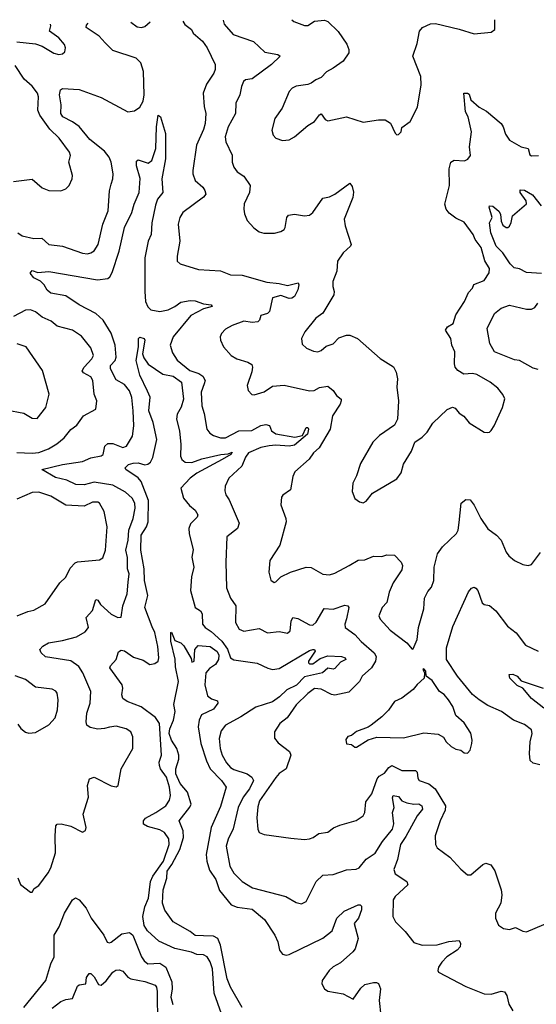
# Model space of a CAD drawing. Extents: x 2199565 to 2323334, y 894172 to 1018966.
# Tile 239 of 256: x 2219171 to 2222244, y 1012103 to 1017962. Entities that reach past the tile are written whole.
import ezdxf

# ---------------------------------------------------------------- set-up
doc = ezdxf.new("R2010")
doc.units = 0

msp = doc.modelspace()

# ---------------------------------------------------------------- linework, layer by layer
at = {"layer": '0CON10XD'}
for points in [[(2219155, 1017830.6), (2219265, 1017819.5), (2219305, 1017804.3), (2219375, 1017762.5), (2219404.1, 1017755.9), (2219425, 1017760), (2219439.5, 1017770.5), (2219444, 1017795), (2219438.6, 1017815), (2219404.3, 1017855), (2219348.1, 1017895), (2219356.8, 1017925), (2219355.2, 1017936.6)], [(2219160, 1016695), (2219186.3, 1016676.3), (2219255, 1016659.4), (2219302.5, 1016662.5), (2219345, 1016624.5), (2219425, 1016613.8), (2219545, 1016572.5), (2219575, 1016570), (2219595, 1016574.4), (2219615, 1016587.5), (2219637.5, 1016625), (2219665.6, 1016745), (2219697.3, 1016825), (2219705.4, 1016944.6), (2219715, 1016983.3), (2219725.4, 1017015), (2219727.3, 1017045), (2219715.4, 1017115), (2219703.1, 1017145), (2219675, 1017180), (2219589.1, 1017249.1), (2219525, 1017326.4), (2219485.7, 1017355), (2219427.8, 1017385), (2219416.7, 1017405), (2219418.1, 1017455), (2219408.5, 1017515), (2219414.2, 1017545), (2219425, 1017552.5), (2219525, 1017546.2), (2219655, 1017498.5), (2219815, 1017413.3), (2219855, 1017420), (2219885, 1017441.4), (2219905, 1017478), (2219912.5, 1017515), (2219907.1, 1017655), (2219892, 1017705), (2219863.2, 1017733.2), (2219725, 1017780), (2219679.2, 1017825), (2219644, 1017865), (2219567.5, 1017915), (2219569.3, 1017930.7), (2219578.1, 1017941.5)], [(2219832.5, 1017947.1), (2219870, 1017920), (2219895, 1017915.6), (2219915, 1017921.5), (2219947.4, 1017949.6)], [(2220142.1, 1017953.8), (2220152.9, 1017932.9), (2220193.1, 1017905), (2220202.7, 1017882.7), (2220258, 1017835), (2220285.8, 1017795), (2220334.4, 1017695), (2220333.6, 1017666.4), (2220325.7, 1017645), (2220281.7, 1017578.3), (2220263.1, 1017525), (2220268.2, 1017445), (2220279.1, 1017405), (2220274.6, 1017345), (2220265, 1017308.6), (2220223.5, 1017215), (2220201.9, 1017065), (2220201.4, 1017045), (2220214, 1017005), (2220260, 1016965), (2220273.1, 1016945), (2220277.5, 1016925), (2220263.7, 1016906.3), (2220142.5, 1016815), (2220123.1, 1016785), (2220113.1, 1016745), (2220123.3, 1016645), (2220107.5, 1016555), (2220108.8, 1016525), (2220125, 1016508.8), (2220235, 1016475.7), (2220365, 1016467.1), (2220425, 1016444.4), (2220495, 1016442.3), (2220640.3, 1016399.7), (2220715, 1016393.1), (2220765, 1016381.5), (2220826.8, 1016396.8), (2220832.5, 1016385), (2220826.5, 1016355), (2220805, 1016315.7), (2220790, 1016305), (2220775, 1016303.1), (2220725, 1016322), (2220675, 1016307.5), (2220656.7, 1016225), (2220645, 1016213.8), (2220605, 1016202.5), (2220597.8, 1016175), (2220588.6, 1016165), (2220555, 1016160), (2220505, 1016168.6), (2220435, 1016142.9), (2220395, 1016120), (2220372, 1016095), (2220364, 1016075), (2220366.2, 1016055), (2220384, 1016015), (2220430, 1015965), (2220463.7, 1015943.7), (2220527.5, 1015925), (2220551.2, 1015911.2), (2220555.8, 1015895), (2220552.7, 1015867.3), (2220524, 1015785), (2220530, 1015755), (2220552.7, 1015732.7), (2220565, 1015730), (2220625, 1015748), (2220675, 1015782.5), (2220745, 1015787.5), (2220895, 1015753.5), (2220923.7, 1015756.3), (2220955, 1015772.9), (2221005, 1015782.5), (2221035.8, 1015755.8), (2221055, 1015726.7), (2221082.5, 1015705), (2221083.3, 1015695), (2221076.7, 1015675), (2221031.4, 1015605), (2221018, 1015525), (2220951.9, 1015415), (2220919.6, 1015385), (2220893.3, 1015346.7), (2220808.3, 1015271.7), (2220795.8, 1015245), (2220781.2, 1015165), (2220736.1, 1015133.9), (2220728.3, 1015121.7), (2220723.8, 1015075), (2220754, 1014995), (2220756.2, 1014975), (2220718, 1014835), (2220658.8, 1014745), (2220653.8, 1014675), (2220665, 1014627.5), (2220685, 1014613.8), (2220695, 1014616.7), (2220725, 1014646.7), (2220782.5, 1014675), (2220875, 1014704.3), (2220905, 1014702.9), (2220975, 1014662), (2221015, 1014659.2), (2221045, 1014668.6), (2221131.2, 1014715), (2221185, 1014746.7), (2221225, 1014747.8), (2221275, 1014770), (2221325, 1014768.9), (2221355, 1014778.1), (2221400, 1014775), (2221440.8, 1014735), (2221447.5, 1014715), (2221445, 1014688.8), (2221392, 1014612), (2221368.8, 1014555), (2221355.3, 1014494.7), (2221327.1, 1014465), (2221308, 1014415), (2221316, 1014395), (2221375, 1014330), (2221474.4, 1014254.4), (2221505, 1014217.5), (2221511.7, 1014218.3), (2221536.2, 1014275), (2221542.5, 1014345), (2221575.8, 1014455.8), (2221579.5, 1014520.5), (2221599.5, 1014560.5), (2221621.2, 1014585), (2221635.6, 1014624.4), (2221637.1, 1014705), (2221655.6, 1014784.4), (2221686, 1014825), (2221770.5, 1014905), (2221779.1, 1014925), (2221785, 1014970), (2221797.1, 1015085), (2221825, 1015107.1), (2221850, 1015105), (2221875, 1015073.8), (2221913.5, 1014995), (2221955, 1014932), (2222008, 1014895), (2222034.5, 1014864.5), (2222065, 1014793.3), (2222081.7, 1014771.7), (2222115, 1014744), (2222165, 1014721.2), (2222195, 1014714), (2222215, 1014721.2), (2222268.3, 1014791.7)], [(2220380.9, 1017959.1), (2220387.5, 1017935), (2220440.8, 1017875), (2220561.9, 1017831.9), (2220629.6, 1017769.6), (2220707.5, 1017755), (2220720, 1017745), (2220669.1, 1017695), (2220555, 1017611.2), (2220515, 1017605.4), (2220503.1, 1017595), (2220490.6, 1017565), (2220481.4, 1017515), (2220456.9, 1017465), (2220455.6, 1017405), (2220410.9, 1017325), (2220394.4, 1017265), (2220397.1, 1017235), (2220435.7, 1017155.7), (2220434.3, 1017115), (2220444.3, 1017085), (2220465, 1017057.5), (2220505, 1017030.8), (2220542.9, 1016975), (2220538, 1016935), (2220506.1, 1016866.1), (2220504.2, 1016834.2), (2220507.7, 1016807.7), (2220525, 1016767.5), (2220564.3, 1016724.3), (2220595, 1016700), (2220622.7, 1016692.7), (2220687.3, 1016692.7), (2220725, 1016701.2), (2220745, 1016713.3), (2220751.2, 1016725), (2220760.8, 1016785), (2220770.6, 1016799.4), (2220805, 1016805.8), (2220865, 1016795.6), (2220895, 1016798.6), (2220915, 1016816), (2220975, 1016900), (2221015, 1016908.9), (2221045, 1016923.5), (2221135, 1016990), (2221148.8, 1016968.8), (2221156.6, 1016936.6), (2221152.5, 1016905), (2221101.1, 1016775), (2221106.7, 1016735), (2221142.5, 1016625), (2221139.2, 1016615), (2221095, 1016575.6), (2221062.2, 1016525), (2221057.8, 1016465), (2221033.5, 1016405), (2221033.3, 1016375), (2221041.9, 1016345), (2221039.2, 1016325), (2220975, 1016215.8), (2220933.7, 1016186.3), (2220868, 1016105), (2220848, 1016065), (2220851.7, 1016031.7), (2220877.3, 1016007.3), (2220919.4, 1015989.4), (2220945, 1015985.6), (2220965, 1015993.5), (2220995, 1016018.9), (2221035, 1016034.4), (2221070, 1016070), (2221115, 1016085.5), (2221135, 1016085.6), (2221181.4, 1016065), (2221315.5, 1015945.5), (2221395, 1015897.5), (2221410.9, 1015865), (2221418.8, 1015825), (2221414.4, 1015775), (2221424.3, 1015695), (2221418, 1015585), (2221400, 1015550), (2221311.2, 1015488.8), (2221271.7, 1015448.3), (2221198.3, 1015321.7), (2221175, 1015247.5), (2221153.6, 1015203.6), (2221148.8, 1015155), (2221165, 1015112.5), (2221193.3, 1015093.3), (2221215, 1015087.5), (2221233, 1015097), (2221270, 1015145), (2221415, 1015229.2), (2221440.6, 1015265), (2221453.4, 1015316.6), (2221501.2, 1015395), (2221521.7, 1015448.3), (2221565, 1015477.5), (2221595, 1015507.5), (2221628.8, 1015561.2), (2221715, 1015643.3), (2221745, 1015656.7), (2221760.7, 1015650.7), (2221785, 1015620), (2221813, 1015603), (2221844.2, 1015564.2), (2221935, 1015507.5), (2221955, 1015506.7), (2221965, 1015507.5), (2221975, 1015517.5), (2221993.3, 1015545), (2222043.8, 1015655), (2222056.1, 1015706.1), (2222045, 1015732.5), (2222015, 1015768.8), (2221970, 1015805), (2221890.3, 1015850.3), (2221865, 1015857.5), (2221813, 1015853), (2221776.7, 1015875), (2221762.5, 1015895), (2221757.5, 1015915), (2221759.4, 1015985), (2221741.9, 1016025), (2221735.6, 1016065), (2221703.5, 1016115), (2221715.6, 1016135), (2221750, 1016155), (2221764.6, 1016205.4), (2221817.1, 1016285), (2221840.7, 1016339.3), (2221864.5, 1016365.5), (2221873.3, 1016386.7), (2221935, 1016410), (2221964.5, 1016455.5), (2221965, 1016482.5), (2221937.5, 1016527.5), (2221916, 1016606), (2221881.5, 1016655), (2221869.2, 1016685), (2221815, 1016758.1), (2221765, 1016781.9), (2221725, 1016810.8), (2221707.8, 1016835), (2221700.4, 1016865), (2221727.7, 1016975), (2221725.6, 1017075), (2221735.7, 1017115), (2221755, 1017126.2), (2221817.5, 1017122.5), (2221837.7, 1017132.3), (2221852.5, 1017155), (2221847.5, 1017205), (2221858.5, 1017295), (2221838.2, 1017385), (2221823.8, 1017415), (2221814, 1017525), (2221834.1, 1017525.9), (2221845, 1017518.8), (2221855.7, 1017485), (2221905, 1017442.2), (2221948.3, 1017418.3), (2222034.3, 1017345), (2222047.5, 1017325), (2222062, 1017282), (2222085, 1017246.2), (2222155, 1017206), (2222195, 1017196.7), (2222205, 1017157.5), (2222215, 1017152), (2222257.5, 1017155)], [(2220790.3, 1017960.7), (2220802.3, 1017952.3), (2220865, 1017928), (2220885, 1017927.5), (2220925, 1017954), (2220985, 1017959.2), (2221005, 1017951.2), (2221065, 1017892), (2221117.2, 1017817.2), (2221130, 1017785), (2221130, 1017765), (2221096, 1017715), (2221035, 1017674.2), (2220997, 1017653), (2220965, 1017617.5), (2220933.3, 1017605), (2220905, 1017584), (2220885, 1017575.8), (2220815, 1017566.2), (2220792.5, 1017555), (2220773.8, 1017535), (2220732, 1017435), (2220688.6, 1017375), (2220670.8, 1017305), (2220678.8, 1017275), (2220695, 1017256.7), (2220735, 1017244), (2220775, 1017248), (2220806.7, 1017265), (2220885, 1017333.3), (2220925, 1017356.7), (2220955, 1017396.2), (2220965, 1017401.2), (2220988.8, 1017368.8), (2221005, 1017361.2), (2221115, 1017383.8), (2221215, 1017352.5), (2221305, 1017367.1), (2221345.6, 1017365.6), (2221377, 1017347), (2221405, 1017287.5), (2221415, 1017277.5), (2221425, 1017280), (2221440, 1017295), (2221445, 1017320), (2221493.6, 1017356.4), (2221537.3, 1017442.7), (2221559.2, 1017575), (2221558, 1017625), (2221508.8, 1017745), (2221535, 1017820), (2221550, 1017895), (2221566.7, 1017915), (2221615, 1017938), (2221645, 1017938.8), (2221785, 1017905.8), (2221875, 1017877.5), (2221975, 1017888.8), (2221996.7, 1017905), (2221997.5, 1017962.4)], [(2219135, 1016999.5), (2219245, 1017012.9), (2219305, 1016962), (2219345, 1016946), (2219416.1, 1016943.9), (2219445, 1016956.7), (2219465, 1016976.7), (2219484, 1017015), (2219485.7, 1017034.3), (2219464.4, 1017115), (2219474.3, 1017155), (2219468.1, 1017175), (2219405, 1017256.5), (2219351, 1017311), (2219291.2, 1017395), (2219279.1, 1017425), (2219283.7, 1017503.7), (2219277.8, 1017525), (2219245, 1017566.2), (2219198.3, 1017608.3), (2219145, 1017690.5)], [(2219159.2, 1012855), (2219175, 1012816.7), (2219235, 1012770), (2219245, 1012770), (2219257, 1012793), (2219285, 1012810), (2219341.2, 1012885), (2219355.5, 1012914.5), (2219384.5, 1013005.5), (2219382.2, 1013105), (2219386, 1013165), (2219394, 1013175), (2219417.7, 1013177.7), (2219475, 1013164), (2219545, 1013127.5), (2219562.5, 1013137.5), (2219566, 1013155), (2219549.2, 1013235), (2219579.5, 1013335), (2219574.6, 1013405.4), (2219586.9, 1013445), (2219615, 1013455.5), (2219715, 1013402.9), (2219745, 1013397.8), (2219757.5, 1013405), (2219775.6, 1013504.4), (2219844, 1013625), (2219844.2, 1013695), (2219832, 1013725), (2219805, 1013743.1), (2219745, 1013759.1), (2219705, 1013752.5), (2219675, 1013743.6), (2219635, 1013741.5), (2219591.2, 1013751.2), (2219570.6, 1013765), (2219565.7, 1013785), (2219570, 1013835), (2219590, 1013895), (2219594.5, 1013965), (2219546.5, 1014075), (2219522.7, 1014112.7), (2219475, 1014146.6), (2219325, 1014171.2), (2219299.2, 1014195), (2219290, 1014215), (2219308, 1014235), (2219342.5, 1014255), (2219425, 1014268.1), (2219509.8, 1014290.2), (2219561.1, 1014318.9), (2219580.6, 1014345), (2219565.7, 1014405), (2219604.1, 1014445.9), (2219625, 1014511.2), (2219635, 1014508.8), (2219652.4, 1014482.4), (2219715, 1014425.6), (2219755, 1014406), (2219775, 1014407.5), (2219784.5, 1014475), (2219810.4, 1014545), (2219817.2, 1014615), (2219822.2, 1014665), (2219812.9, 1014695), (2219811.7, 1014761.7), (2219803.3, 1014805), (2219816.8, 1014865), (2219820.9, 1014925), (2219845.9, 1014995), (2219857.6, 1015055), (2219856.4, 1015085), (2219841.1, 1015115), (2219800.9, 1015150.9), (2219725, 1015192.2), (2219615, 1015209.5), (2219555, 1015193.7), (2219505, 1015195.8), (2219451.7, 1015221.7), (2219385, 1015237.6), (2219303.3, 1015285), (2219425, 1015314.7), (2219545, 1015332.8), (2219595, 1015356.1), (2219655, 1015366.8), (2219667.9, 1015375), (2219678.6, 1015425), (2219695, 1015440.6), (2219725, 1015440.9), (2219775, 1015420.6), (2219785, 1015417.1), (2219806, 1015425), (2219842.2, 1015485), (2219850, 1015545), (2219845.9, 1015635), (2219838.7, 1015715), (2219825, 1015754.2), (2219795, 1015791.9), (2219745, 1015818.9), (2219710.8, 1015885), (2219711.3, 1015905), (2219738.9, 1015935), (2219744.1, 1015955), (2219739.1, 1016025), (2219715, 1016096.9), (2219667.3, 1016175), (2219624.8, 1016214.8), (2219524.3, 1016265), (2219445, 1016320), (2219355.9, 1016335.9), (2219335, 1016353.3), (2219316.2, 1016385), (2219295, 1016406.7), (2219255, 1016426.7), (2219233.8, 1016455), (2219245, 1016470), (2219278.3, 1016458.3), (2219345, 1016463.1), (2219634.7, 1016414.7), (2219695, 1016422.1), (2219707.9, 1016432.1), (2219722.2, 1016457.8), (2219763.6, 1016585), (2219793.8, 1016725), (2219838.6, 1016815), (2219851.2, 1016865), (2219881.8, 1016935), (2219888.3, 1017018.3), (2219865, 1017092.5), (2219865, 1017120), (2219875, 1017128), (2219935, 1017108), (2219956.3, 1017123.7), (2219980.6, 1017195), (2219984.6, 1017324.6), (2219995, 1017393.8), (2220007.8, 1017385), (2220039.4, 1017285), (2220038.5, 1017135), (2220016.3, 1017015), (2220022.7, 1016935), (2219991.8, 1016895), (2219979.6, 1016859.6), (2219957.4, 1016752.6), (2219952.3, 1016685), (2219936.1, 1016645), (2219914.7, 1016545), (2219914.7, 1016345), (2219920.4, 1016285), (2219933.6, 1016253.6), (2219950.8, 1016235), (2220005, 1016225.4), (2220055, 1016236.6), (2220095, 1016255.4), (2220129.4, 1016280.6), (2220185, 1016291.1), (2220215, 1016290), (2220265, 1016271.5), (2220310.8, 1016265), (2220315.3, 1016254.7), (2220265, 1016240.9), (2220188.4, 1016201.6), (2220084.4, 1016075), (2220065.8, 1016025), (2220080.2, 1015980.2), (2220107.3, 1015937.3), (2220184.2, 1015874.2), (2220236.3, 1015856.3), (2220261.1, 1015841.1), (2220274.4, 1015815), (2220268.9, 1015795), (2220250.6, 1015745), (2220254.4, 1015665), (2220268.7, 1015618.7), (2220284.3, 1015525), (2220301.7, 1015501.7), (2220325, 1015488.1), (2220365, 1015474.6), (2220395, 1015474.6), (2220475, 1015515.3), (2220552.1, 1015517.9), (2220605, 1015547.1), (2220635, 1015553.3), (2220658.1, 1015548.1), (2220668.6, 1015515), (2220695, 1015497.3), (2220808.8, 1015478.8), (2220852.9, 1015487.1), (2220875, 1015535.6), (2220885, 1015536), (2220890, 1015525), (2220882.3, 1015495), (2220805, 1015430.2), (2220775, 1015423.6), (2220695, 1015430.2), (2220655, 1015427.2), (2220605, 1015416.5), (2220531.8, 1015385), (2220515, 1015360), (2220492.7, 1015305), (2220414.5, 1015235), (2220394.4, 1015185.6), (2220392.1, 1015157.9), (2220397.1, 1015135), (2220418.1, 1015105), (2220477, 1014967), (2220467.5, 1014935), (2220404.2, 1014885), (2220396.7, 1014735), (2220402.1, 1014582.1), (2220425, 1014520), (2220456.5, 1014475), (2220455.6, 1014375), (2220476.4, 1014336.4), (2220505, 1014323.3), (2220595, 1014340.5), (2220645, 1014313.3), (2220715, 1014322.2), (2220765, 1014312.5), (2220780, 1014325), (2220786.4, 1014383.6), (2220795, 1014405.8), (2220825, 1014399.1), (2220895, 1014360.4), (2220915, 1014359.6), (2220935, 1014377.8), (2220982.3, 1014457.7), (2221035.4, 1014454.6), (2221105, 1014479.4), (2221123.3, 1014475), (2221128.6, 1014465), (2221115, 1014396.7), (2221105.6, 1014365), (2221107.5, 1014345), (2221165, 1014303.3), (2221201.5, 1014261.5), (2221279.4, 1014195), (2221292.4, 1014172.4), (2221288.5, 1014145), (2221263.9, 1014106.1), (2221208.1, 1014055), (2221192.1, 1014025), (2221129.4, 1013960.6), (2221045, 1013943.2), (2221025, 1013947.5), (2220965, 1013979.2), (2220925, 1013982.7), (2220885, 1013952.7), (2220815, 1013885.5), (2220762.3, 1013807.7), (2220718, 1013775), (2220686.2, 1013725), (2220687.7, 1013687.7), (2220709.1, 1013659.1), (2220776.9, 1013606.9), (2220784.3, 1013585), (2220756.5, 1013505), (2220715, 1013477.5), (2220695, 1013453.8), (2220596.9, 1013315), (2220588, 1013278), (2220582.3, 1013212.3), (2220587.1, 1013145), (2220596, 1013125), (2220625, 1013114), (2220785, 1013092.5), (2220865, 1013084.6), (2220895, 1013087.5), (2220917.5, 1013095), (2220951.2, 1013118.8), (2221005, 1013127.5), (2221037.1, 1013152.9), (2221075, 1013170), (2221173, 1013197), (2221214.4, 1013225.6), (2221224.3, 1013245), (2221231.1, 1013308.9), (2221266.5, 1013355), (2221297.3, 1013445), (2221309.5, 1013460.5), (2221340.9, 1013479.1), (2221366.7, 1013513.3), (2221385, 1013524.4), (2221445, 1013494.6), (2221526.2, 1013495), (2221535.4, 1013485.4), (2221539.4, 1013449.4), (2221547.1, 1013435), (2221605, 1013416.2), (2221643.6, 1013385), (2221704.4, 1013285), (2221702.4, 1013257.6), (2221673.1, 1013195), (2221643.1, 1013105), (2221644.2, 1013055), (2221655, 1013033.8), (2221729.7, 1012979.7), (2221795, 1012907.5), (2221835, 1012873.3), (2221855, 1012873.3), (2221925.5, 1012934.5), (2221945, 1012943.1), (2221973.9, 1012933.9), (2221997.6, 1012897.6), (2222034.4, 1012785), (2222038.6, 1012755), (2222033.8, 1012705), (2222002, 1012645), (2222001.2, 1012615), (2222020, 1012575), (2222050, 1012555), (2222085, 1012548.8), (2222120.7, 1012560.7), (2222165, 1012537.5), (2222185, 1012534), (2222340.9, 1012599.1)], [(2222275, 1016452.9), (2222185, 1016457.5), (2222145, 1016480), (2222113.3, 1016485), (2222088.8, 1016508.8), (2222045.3, 1016575), (2222005, 1016615.4), (2221973.9, 1016693.9), (2221966, 1016754), (2221982.3, 1016785), (2221963.1, 1016846.9), (2221965, 1016855.5), (2221985, 1016853.4), (2222022, 1016822), (2222030.9, 1016805), (2222035, 1016763.3), (2222045, 1016739.2), (2222065, 1016726.2), (2222075, 1016726.7), (2222085.7, 1016734.3), (2222094, 1016755), (2222102, 1016795), (2222185, 1016866.7), (2222184.5, 1016885), (2222148, 1016935), (2222149.2, 1016950.8), (2222175, 1016947.5), (2222220.8, 1016920.8), (2222272.7, 1016855)], [(2222255, 1015881.1), (2222225, 1015888.2), (2222145, 1015933.4), (2222115, 1015939.2), (2221995.5, 1015985.5), (2221968.6, 1016035), (2221951.4, 1016125), (2221995, 1016214), (2222036.2, 1016245), (2222085, 1016263.3), (2222185, 1016239.5), (2222215, 1016240.5), (2222235, 1016249.4), (2222253.1, 1016275)], [(2219155, 1015386.8), (2219245, 1015382.4), (2219285, 1015387.8), (2219342, 1015408), (2219392.2, 1015437.8), (2219435.5, 1015475), (2219475, 1015522.9), (2219510.5, 1015549.5), (2219550.6, 1015605), (2219624, 1015645), (2219630.5, 1015695), (2219614.6, 1015735), (2219605.5, 1015815.5), (2219595, 1015838.1), (2219551.2, 1015861.2), (2219542.9, 1015872.9), (2219553.8, 1015895), (2219601.2, 1015945), (2219610, 1015965), (2219595, 1016009.2), (2219539.4, 1016079.4), (2219485, 1016114.4), (2219395, 1016139.5), (2219358.2, 1016168.2), (2219305, 1016192.2), (2219265, 1016223.5), (2219235, 1016236.4), (2219205, 1016234.7), (2219135, 1016196.9)], [(2220394.1, 1011985.9), (2220328.8, 1012168.8), (2220318.9, 1012315), (2220305.1, 1012355.1), (2220285.6, 1012385.6), (2220265, 1012396.8), (2220225, 1012400.4), (2220193.4, 1012413.4), (2220094.7, 1012434.7), (2219998.3, 1012478.3), (2219931.2, 1012541.2), (2219912, 1012572), (2219903.8, 1012626.2), (2219916.4, 1012683.6), (2219936.7, 1012735), (2219949.1, 1012835), (2219962.7, 1012865), (2220026.3, 1012955), (2220061.1, 1013055), (2220058.2, 1013088.2), (2220032.2, 1013125), (2220005, 1013140.7), (2219931.2, 1013161.2), (2219908.6, 1013175), (2219907.8, 1013195), (2219918.9, 1013211.1), (2219981.4, 1013245), (2220040.9, 1013285), (2220061.7, 1013318.3), (2220068.4, 1013345), (2220062.9, 1013395), (2220044.8, 1013455), (2220009.2, 1013505), (2220002, 1013525), (2220001.3, 1013545), (2220013.8, 1013585), (2220001.9, 1013775), (2219979.3, 1013809.3), (2219894.3, 1013874.3), (2219810, 1013905), (2219784, 1013924), (2219778.8, 1013945), (2219783.9, 1013985), (2219780, 1014005), (2219707.1, 1014105), (2219712, 1014118), (2219745.5, 1014155), (2219759.2, 1014200.8), (2219775, 1014211.1), (2219795, 1014206.4), (2219848.3, 1014168.3), (2219905, 1014151.6), (2219945, 1014125.5), (2219975, 1014130.9), (2219995, 1014144.4), (2219999.6, 1014165), (2219992.9, 1014232.9), (2219974.8, 1014314.8), (2219958.8, 1014348.8), (2219915.8, 1014465), (2219933.1, 1014536.9), (2219913.6, 1014625), (2219910.8, 1014695), (2219892.6, 1014805), (2219894, 1014895), (2219925.7, 1014945), (2219935.2, 1014974.8), (2219938.3, 1015101.7), (2219894.1, 1015214.1), (2219875, 1015235.4), (2219803.3, 1015285), (2219798.1, 1015295), (2219817.9, 1015315), (2219846.2, 1015323.8), (2219875, 1015324.8), (2219915, 1015313.8), (2219933.3, 1015316.7), (2219950.2, 1015329.8), (2219963.7, 1015356.3), (2219987.6, 1015465), (2219965.9, 1015565), (2219938.9, 1015635), (2219946.7, 1015716.7), (2219932.1, 1015752.1), (2219886.7, 1015846.7), (2219864.7, 1015934.7), (2219877.9, 1016015), (2219878.8, 1016065), (2219885, 1016073.3), (2219911.2, 1016065), (2219916.4, 1016055), (2219900.9, 1015975), (2219909.8, 1015949.8), (2219935, 1015912), (2220022.2, 1015852.2), (2220085, 1015841.5), (2220133.5, 1015805), (2220146.4, 1015705), (2220132.6, 1015657.4), (2220107.6, 1015615), (2220104.8, 1015585), (2220121.1, 1015515), (2220129.8, 1015435), (2220128.2, 1015365), (2220135, 1015344.3), (2220155, 1015329.5), (2220195, 1015327.5), (2220255, 1015348.3), (2220367.5, 1015375), (2220411.2, 1015378.8), (2220435, 1015389.2), (2220428.1, 1015375), (2220376.2, 1015345), (2220225, 1015264.8), (2220186.2, 1015235), (2220129.5, 1015175), (2220145.6, 1015115.6), (2220181, 1015071), (2220215, 1015044.3), (2220230.5, 1015015), (2220227.1, 1015002.9), (2220188.2, 1014961.8), (2220177.2, 1014935), (2220178.8, 1014905), (2220202.8, 1014807.2), (2220195.4, 1014764.6), (2220207.1, 1014705), (2220192.6, 1014647.4), (2220187.3, 1014565), (2220214.4, 1014465), (2220246, 1014445), (2220257.4, 1014427.4), (2220259.1, 1014365), (2220274.6, 1014345), (2220311, 1014321), (2220373.5, 1014263.5), (2220407, 1014217), (2220425, 1014164.4), (2220445, 1014153.6), (2220583.4, 1014133.4), (2220646.7, 1014103.3), (2220675.8, 1014095.8), (2220715, 1014101.1), (2220895, 1014208.8), (2220915, 1014215.4), (2220925, 1014214), (2220929.5, 1014205), (2220890, 1014145), (2220888.9, 1014135), (2220895, 1014129.5), (2220915, 1014130), (2220958, 1014162), (2221005, 1014177), (2221085, 1014173.7), (2221106.5, 1014165), (2221111.4, 1014155), (2221080.4, 1014139.6), (2221045, 1014101.6), (2221035, 1014097.8), (2221005, 1014102.9), (2220971.5, 1014075), (2220865, 1014052.4), (2220818.2, 1014001.8), (2220760.9, 1013975), (2220717.3, 1013932.7), (2220675, 1013902.2), (2220575, 1013872.2), (2220487, 1013813), (2220395.8, 1013764.2), (2220369.5, 1013730.5), (2220357.6, 1013685), (2220363.3, 1013625), (2220376.1, 1013586.1), (2220400.6, 1013540.6), (2220425, 1013511.8), (2220445, 1013499.6), (2220523.8, 1013475), (2220552, 1013455), (2220562, 1013435), (2220539.1, 1013385), (2220500.9, 1013335), (2220470.5, 1013275), (2220441.7, 1013148.3), (2220410.5, 1013085), (2220399.1, 1013045), (2220420.8, 1012925), (2220445, 1012883.8), (2220495, 1012834), (2220555.6, 1012795.6), (2220754.6, 1012744.6), (2220815, 1012709.2), (2220848.3, 1012701.7), (2220875.8, 1012715), (2220935, 1012834.4), (2220975, 1012871.2), (2221035, 1012875.6), (2221115, 1012903.1), (2221171.9, 1012908.1), (2221190, 1012915), (2221233.1, 1012966.9), (2221285, 1013001.9), (2221328.4, 1013071.6), (2221389.5, 1013145), (2221397, 1013177), (2221389.1, 1013245), (2221398.8, 1013275), (2221388.6, 1013331.4), (2221393.6, 1013345), (2221425, 1013340.6), (2221444.8, 1013314.8), (2221475, 1013301.7), (2221515, 1013293.3), (2221545, 1013295.6), (2221564.3, 1013285), (2221567.3, 1013265), (2221534.8, 1013225), (2221468.2, 1013101.8), (2221436.2, 1013055), (2221419.3, 1012965), (2221396.1, 1012905), (2221405, 1012879.4), (2221473.3, 1012835), (2221480, 1012815), (2221405.5, 1012745), (2221391.9, 1012725), (2221390.8, 1012625), (2221405.8, 1012595), (2221465, 1012536), (2221515, 1012470.8), (2221565, 1012454.4), (2221655, 1012457.3), (2221723.4, 1012476.6), (2221785, 1012483.3), (2221793.8, 1012465), (2221791.2, 1012445), (2221774.2, 1012425), (2221712.9, 1012385), (2221682.9, 1012355), (2221662.5, 1012325), (2221658.8, 1012305), (2221663.3, 1012295), (2221825, 1012209.2), (2221934.6, 1012164.6), (2221975, 1012162.7), (2222035, 1012181.9), (2222055, 1012177.1), (2222069.4, 1012155), (2222080.6, 1012105), (2222104.2, 1012065)], [(2219090.9, 1015640.9), (2219195, 1015621.1), (2219245, 1015591.2), (2219275, 1015590), (2219327.1, 1015655), (2219345.9, 1015734.1), (2219306.9, 1015875), (2219208.8, 1016015), (2219156.1, 1016033.9)], [(2219155.8, 1014415.8), (2219218.7, 1014441.3), (2219255, 1014449.2), (2219322.7, 1014487.3), (2219409.1, 1014610.9), (2219445.4, 1014644.6), (2219471.1, 1014698.9), (2219500.4, 1014729.6), (2219515, 1014736.9), (2219645, 1014748.9), (2219665, 1014759.2), (2219680.9, 1014805), (2219691.4, 1014945), (2219672.9, 1015035), (2219645.7, 1015085), (2219635, 1015091.1), (2219605, 1015090.8), (2219555, 1015067.8), (2219445, 1015074.4), (2219356.7, 1015126.7), (2219285, 1015151.8), (2219245, 1015148.7), (2219155, 1015109.4)], [(2222265, 1013527.8), (2222225, 1013538.1), (2222208.6, 1013555), (2222202.9, 1013595), (2222208.5, 1013665), (2222220.6, 1013715), (2222215, 1013736), (2222175, 1013767.5), (2222108.8, 1013795), (2222037.5, 1013845), (2221955, 1013881.5), (2221905, 1013914.5), (2221865, 1013946.4), (2221775.2, 1014055.2), (2221710.8, 1014155), (2221709.4, 1014225), (2221748.3, 1014351.7), (2221841.9, 1014558.1), (2221859.5, 1014580.5), (2221875, 1014586.2), (2221885, 1014578.8), (2221895.7, 1014565), (2221922.6, 1014492.6), (2221935, 1014482.5), (2221965, 1014476), (2222003.8, 1014445), (2222073.2, 1014353.2), (2222125, 1014313.3), (2222180.7, 1014240.7), (2222255, 1014204.2)], [(2220493.6, 1012083.6), (2220425, 1012204.5), (2220405.2, 1012255), (2220365.2, 1012455), (2220350.5, 1012495), (2220325, 1012509.3), (2220265, 1012510.7), (2220215, 1012513.2), (2220185, 1012536.8), (2220085, 1012594.1), (2220034.1, 1012664.1), (2220020.3, 1012705), (2220024, 1012785), (2220047.1, 1012852.9), (2220048.4, 1012895), (2220077.1, 1012935), (2220124.6, 1013025), (2220145.2, 1013095), (2220143.8, 1013135), (2220120, 1013195), (2220183.3, 1013276.7), (2220190.2, 1013295), (2220169.8, 1013365), (2220125, 1013417.6), (2220100.3, 1013475), (2220100.4, 1013505), (2220117.8, 1013562.2), (2220118.3, 1013585), (2220106.6, 1013625), (2220074.1, 1013675), (2220060.9, 1013715), (2220065, 1013742.5), (2220086.2, 1013793.8), (2220095.6, 1013845), (2220087.7, 1013887.7), (2220116, 1014025), (2220098.8, 1014111.2), (2220096.7, 1014156.7), (2220070.4, 1014265), (2220070, 1014315), (2220075, 1014317.5), (2220095, 1014268.8), (2220130, 1014255), (2220147.3, 1014237.3), (2220191.7, 1014161.7), (2220195, 1014140), (2220210, 1014145), (2220212.5, 1014215), (2220232.3, 1014237.7), (2220305, 1014231.8), (2220345, 1014203.3), (2220355, 1014180), (2220354.6, 1014155), (2220335, 1014125.5), (2220299.3, 1014100.8), (2220278.9, 1014075), (2220271.5, 1014005), (2220288.5, 1013938.5), (2220312, 1013922), (2220348.8, 1013908.8), (2220350, 1013895), (2220325, 1013859.2), (2220253.3, 1013826.7), (2220239.5, 1013795), (2220232.5, 1013755), (2220249.6, 1013655), (2220281.7, 1013551.7), (2220304.8, 1013504.8), (2220370.9, 1013435), (2220400, 1013395), (2220365, 1013279.6), (2220310.7, 1013155), (2220281.3, 1012995), (2220284.3, 1012955), (2220301, 1012901), (2220337.1, 1012845), (2220360, 1012780), (2220429.6, 1012695), (2220465, 1012680.6), (2220555, 1012668.7), (2220628, 1012608), (2220688.9, 1012515), (2220707.5, 1012475), (2220717.5, 1012425), (2220735, 1012401.2), (2220755.9, 1012395.9), (2220775, 1012399.4), (2220975, 1012496.7), (2221030.5, 1012539.5), (2221057.1, 1012615), (2221101.7, 1012658.3), (2221185, 1012694.2), (2221195.7, 1012695.7), (2221205, 1012686.7), (2221205.4, 1012665), (2221187.1, 1012615), (2221160.5, 1012585), (2221184.4, 1012495), (2221165.8, 1012434.2), (2221153.5, 1012415), (2221079.2, 1012350.8), (2221035, 1012326.4), (2221012.2, 1012305), (2220971.1, 1012245), (2220968.1, 1012225), (2220984.2, 1012195), (2221005, 1012181.4), (2221095.7, 1012165.7), (2221155, 1012133.3), (2221200, 1012200), (2221225, 1012220.6), (2221275, 1012234), (2221293.8, 1012233.8), (2221305, 1012226.2), (2221317.1, 1012195), (2221309.2, 1012125), (2221318.8, 1012035)], [(2219160.5, 1013770.5), (2219177.5, 1013745), (2219205, 1013723.3), (2219225, 1013716.7), (2219265, 1013721.2), (2219345, 1013766.7), (2219382.7, 1013807.3), (2219395.4, 1013854.6), (2219400.8, 1013915), (2219393.8, 1013955), (2219386.8, 1013966.8), (2219365, 1013978.6), (2219265, 1013991.2), (2219205.5, 1014035.5), (2219145, 1014058)], [(2221835, 1013597.5), (2221850, 1013615), (2221860, 1013655), (2221863.3, 1013675), (2221855, 1013716.7), (2221815, 1013778), (2221765, 1013821.2), (2221746.9, 1013875), (2221722.9, 1013915), (2221696, 1013946), (2221668, 1013965), (2221625, 1014030), (2221590, 1014055), (2221587.5, 1014085), (2221575, 1014100), (2221570, 1014095), (2221580, 1014075), (2221577.5, 1014045), (2221535, 1014006.7), (2221512.6, 1013977.4), (2221445, 1013924.2), (2221401.2, 1013905), (2221365, 1013853.8), (2221325, 1013813.8), (2221262.5, 1013765), (2221245, 1013752.5), (2221175, 1013727.5), (2221145, 1013702.5), (2221123.6, 1013696.4), (2221111.7, 1013678.3), (2221115, 1013652.5), (2221145, 1013650), (2221163.8, 1013633.8), (2221175, 1013633.3), (2221245, 1013677.5), (2221295, 1013692), (2221455, 1013689.4), (2221575, 1013718.2), (2221661.4, 1013711.4), (2221692.7, 1013692.7), (2221708.8, 1013665), (2221737.7, 1013637.7), (2221765, 1013621.2), (2221795, 1013616.2), (2221815, 1013598.8), (2221835, 1013597.5)], [(2222290, 1013865), (2222215, 1013923.1), (2222165, 1013984.4), (2222131.2, 1014001.2), (2222087.5, 1014045), (2222083.8, 1014066.2), (2222105, 1014068.2), (2222130.9, 1014055), (2222155, 1014027.8), (2222285, 1013985.5)], [(2219196.7, 1012085), (2219326.9, 1012245), (2219355.8, 1012345), (2219376.9, 1012385), (2219376.4, 1012515), (2219406.7, 1012565), (2219437.9, 1012645), (2219486, 1012724), (2219502.5, 1012737.5), (2219525, 1012725.6), (2219565.6, 1012675.6), (2219595.9, 1012615.9), (2219671.1, 1012515), (2219692.3, 1012472.3), (2219705, 1012468.6), (2219715, 1012473.3), (2219778.3, 1012521.7), (2219825, 1012530), (2219844.3, 1012514.3), (2219896, 1012386), (2219911.1, 1012361.1), (2219933.8, 1012345), (2220005, 1012348.2), (2220039.5, 1012325), (2220076.4, 1012236.4), (2220078.8, 1012195), (2220070.5, 1012145), (2220081.7, 1012101.7)], [(2219365, 1012080.6), (2219415, 1012120.4), (2219445, 1012132.5), (2219485, 1012137.1), (2219515, 1012210.6), (2219525, 1012218.6), (2219563.8, 1012225), (2219567.7, 1012262.3), (2219584.1, 1012285.9), (2219595, 1012286.7), (2219615, 1012266), (2219640.5, 1012220.5), (2219655, 1012217.1), (2219685, 1012242.1), (2219725, 1012295.4), (2219743.1, 1012306.9), (2219762, 1012308), (2219785, 1012300), (2219815.3, 1012265.3), (2219832.5, 1012255), (2219915, 1012239.2), (2219977.7, 1012217.7), (2219985.8, 1012205), (2219989, 1012179), (2219990, 1011985)]]:
    msp.add_lwpolyline(points, dxfattribs=at)

doc.saveas('drawing.dxf')
